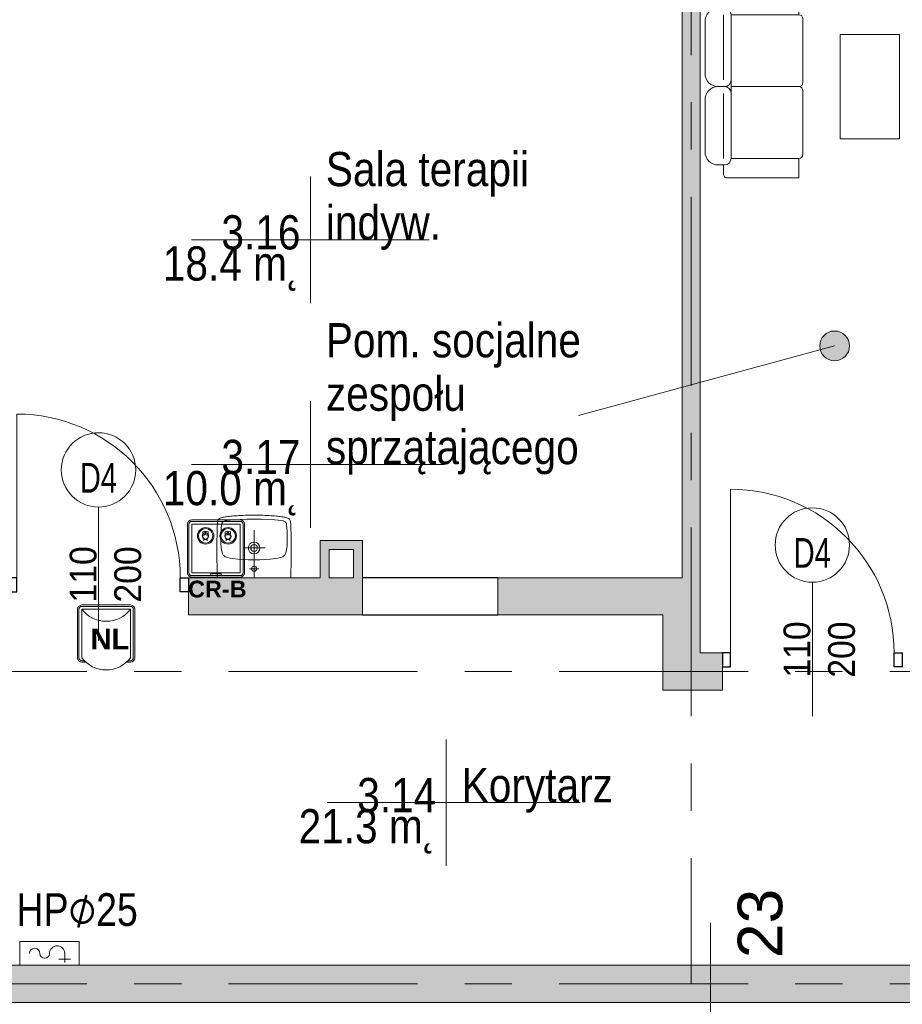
# Model space of a CAD drawing. Header units: centimetres. Extents: x -1737 to 22393, y -8842 to 3838.
# Tile 111 of 167: x -477 to 116, y 2830 to 3491. Entities that reach past the tile are written whole.
import ezdxf

# ---------------------------------------------------------------- set-up
doc = ezdxf.new("R2010")
doc.units = ezdxf.units.CM
doc.linetypes.add('Oś', pattern=[222.25, 127, -31.75, 31.75, -31.75])
for name, color, linetype, lineweight in [('A-ANNO-NOTE', 131, 'Continuous', 13), ('A-AREA-IDEN', 2, 'Continuous', 13), ('A-DETL-GENF', 92, 'Continuous', 9), ('A-DETL-MEDM', 33, 'Continuous', 13), ('A-DOOR', 31, 'Continuous', 13), ('A-WALL', 113, 'Continuous', 13), ('A-WALL-PATT', 111, 'Continuous', 13), ('G-ANNO-TEXT', 231, 'Continuous', 13), ('I-FURN', 30, 'Continuous', 9), ('P-SANR-FIXT', 6, 'Continuous', 9), ('PRZYW_Elementy_inst_przyw', 7, 'Continuous', 9), ('S-GRID', 1, 'Continuous', 13), ('S-GRID-IDEN', 1, 'Continuous', 13)]:
    doc.layers.add(name, color=color, linetype=linetype, lineweight=lineweight)
doc.styles.add('adam', font='arialbd.ttf')
doc.styles.add('Arial', font='arial.ttf', dxfattribs={"width": 0.9, "height": 18})
doc.styles.add('Arial Narrow_6', font='ARIALN.TTF', dxfattribs={"height": 22})
doc.styles.add('Arial_1', font='arial.ttf', dxfattribs={"width": 0.7, "height": 20})
doc.styles.add('Arial_4', font='arial.ttf', dxfattribs={"height": 30})
doc.styles.add('Arial_7', font='arial.ttf', dxfattribs={"width": 0.85, "height": 23})

# ---------------------------------------------------------------- blocks, each defined once
blk = doc.blocks.new('kanapa - kanapa-2220511-3_piętro I __3_90 m_ - stan projektowany')
at = {"layer": 'I-FURN'}
for p, q in [((-61.42, 29.29), (-61.42, -18.9)), ((-48.26, 29.29), (-61.42, 29.29)), ((-48.26, -16.34), (-48.26, 29.29)), ((-2.63, 31.93), (-45.63, 31.93)), ((0, -16.34), (0, 29.29)), ((2.63, 31.93), (45.63, 31.93)), ((61.42, 29.29), (48.26, 29.29)), ((48.26, 29.29), (48.26, -16.34)), ((61.42, -18.9), (61.42, 29.29)), ((0, -16.34), (-48.26, -16.34)), ((48.26, -16.34), (0, -16.34)), ((-52.65, -21.53), (-58.79, -21.53)), ((-52.65, -20.72), (-52.65, -25.11)), ((-48.26, -21.53), (-4.55, -21.53)), ((0, -25.11), (0, -20.72)), ((48.26, -21.53), (4.55, -21.53)), ((52.65, -25.11), (52.65, -20.72)), ((52.65, -21.53), (58.79, -21.53)), ((-43.88, -33.89), (-8.78, -33.89)), ((8.77, -33.89), (43.87, -33.89))]:
    blk.add_line(p, q, dxfattribs=at)
for centre, radius, start, end in [((-45.63, 29.29), 2.63, 90, 180), ((-2.63, 29.29), 2.63, 360, 90), ((2.63, 29.29), 2.63, 90, 180), ((45.63, 29.29), 2.63, 360, 90), ((-58.79, -18.9), 2.63, 180, 270), ((-48.26, -20.72), 4.39, 90, 180), ((-4.39, -20.72), 4.39, 360, 90), ((4.39, -20.72), 4.39, 90, 180), ((48.26, -20.72), 4.39, 360, 90), ((58.79, -18.9), 2.63, 270, 0), ((-43.88, -25.11), 8.77, 180, 270), ((-8.78, -25.11), 8.77, 270, 360), ((8.77, -25.11), 8.77, 180, 270), ((43.87, -25.11), 8.77, 270, 360)]:
    blk.add_arc(centre, radius, start, end, dxfattribs=at)
blk = doc.blocks.new('Blat - Blat-1245948-3_piętro I __3_90 m_ - stan projektowany')
at = {"layer": 'I-FURN'}
for p, q in [((0, 40), (0, 0)), ((70, 40), (0, 40)), ((70, 0), (70, 40)), ((0, 0), (70, 0))]:
    blk.add_line(p, q, dxfattribs=at)
blk = doc.blocks.new('DRZWI 1S - automatyczna etykieta - Drzwi 110-2265631-3_piętro I __3_90 m_ - stan projektowany')
at = {"layer": 'A-DETL-GENF'}
for p, q in [((-60.5, -3), (-55, -3)), ((-60.5, -12.5), (-60.5, -3)), ((-55, -3), (-55, -12.5)), ((55, -3), (60.5, -3)), ((55, -12.5), (55, -3)), ((60.5, -3), (60.5, -12.5)), ((-55, -12.5), (-60.5, -12.5)), ((60.5, -12.5), (55, -12.5))]:
    blk.add_line(p, q, dxfattribs=at)
at = {"layer": 'A-DETL-MEDM', "lineweight": 25}
for p, q in [((-60.5, -12.5), (-60.5, -3)), ((-60.5, -3), (-55, -3)), ((-55, -3), (-55, -12.5)), ((55, -3), (55, -12.5)), ((60.5, -3), (55, -3)), ((60.5, -12.5), (60.5, -3)), ((-55, -12.5), (-60.5, -12.5)), ((55, -12.5), (60.5, -12.5))]:
    blk.add_line(p, q, dxfattribs=at)
at = {"layer": 'A-DOOR'}
blk.add_line((55, -12.5), (55, -122.5), dxfattribs=at)
blk.add_arc((55, -12.5), 110, 180, 270, dxfattribs=at)
blk = doc.blocks.new('Umywalka koło Nova Pro - Pro 50-1894773-3_piętro I __3_90 m_ - stan projektowany')
at = {"layer": 'P-SANR-FIXT'}
for p, q in [((-9.61, 52.82), (-8.94, 53.01)), ((-8.94, 53.01), (-9.61, 52.82)), ((-8.94, 53.01), (-8.25, 53.14)), ((-8.25, 53.14), (-8.94, 53.01)), ((-8.25, 53.14), (-7.5, 53.3)), ((-7.5, 53.3), (-8.25, 53.14)), ((-7.5, 53.3), (-6.73, 53.41)), ((-6.73, 53.41), (-7.5, 53.3)), ((-6.73, 53.41), (-5.93, 53.54)), ((-5.93, 53.54), (-6.73, 53.41)), ((-5.93, 53.54), (-5.1, 53.65)), ((-5.1, 53.65), (-5.93, 53.54)), ((-5.1, 53.65), (-4.2, 53.75)), ((-4.2, 53.75), (-5.1, 53.65)), ((-4.2, 53.75), (-3.27, 53.86)), ((-3.27, 53.86), (-4.2, 53.75)), ((-3.27, 53.86), (-2.28, 53.94)), ((-2.28, 53.94), (-3.27, 53.86)), ((-2.28, 53.94), (-1.24, 54.02)), ((-1.24, 54.02), (-2.28, 53.94)), ((-1.24, 54.02), (-0.15, 54.13)), ((-0.15, 54.13), (-1.24, 54.02)), ((-0.15, 54.13), (1.05, 54.21)), ((1.05, 54.21), (-0.15, 54.13)), ((1.05, 54.21), (2.3, 54.26)), ((2.3, 54.26), (1.05, 54.21)), ((2.3, 54.26), (3.66, 54.34)), ((3.66, 54.34), (2.3, 54.26)), ((3.66, 54.34), (5.12, 54.39)), ((5.12, 54.39), (3.66, 54.34)), ((5.12, 54.39), (6.72, 54.45)), ((6.72, 54.45), (5.12, 54.39)), ((6.72, 54.45), (8.45, 54.47)), ((8.45, 54.47), (6.72, 54.45)), ((8.45, 54.47), (10.4, 54.5)), ((10.4, 54.5), (8.45, 54.47)), ((10.4, 54.5), (14.63, 54.5)), ((14.63, 54.5), (10.4, 54.5)), ((14.63, 54.5), (16.55, 54.47)), ((16.55, 54.47), (14.63, 54.5)), ((16.55, 54.47), (18.31, 54.45)), ((18.31, 54.45), (16.55, 54.47)), ((18.31, 54.45), (19.88, 54.39)), ((19.88, 54.39), (18.31, 54.45)), ((19.88, 54.39), (21.34, 54.34)), ((21.34, 54.34), (19.88, 54.39)), ((21.34, 54.34), (22.7, 54.26)), ((22.7, 54.26), (21.34, 54.34)), ((22.7, 54.26), (23.98, 54.21)), ((23.98, 54.21), (22.7, 54.26)), ((23.98, 54.21), (25.15, 54.13)), ((25.15, 54.13), (23.98, 54.21)), ((25.15, 54.13), (26.24, 54.02)), ((26.24, 54.02), (25.15, 54.13)), ((26.24, 54.02), (27.31, 53.94)), ((27.31, 53.94), (26.24, 54.02)), ((27.31, 53.94), (28.29, 53.86)), ((28.29, 53.86), (27.31, 53.94)), ((28.29, 53.86), (29.23, 53.75)), ((29.23, 53.75), (28.29, 53.86)), ((29.23, 53.75), (30.1, 53.65)), ((30.1, 53.65), (29.23, 53.75)), ((30.1, 53.65), (30.93, 53.54)), ((30.93, 53.54), (30.1, 53.65)), ((30.93, 53.54), (31.76, 53.41)), ((31.76, 53.41), (30.93, 53.54)), ((31.76, 53.41), (32.5, 53.3)), ((32.5, 53.3), (31.76, 53.41)), ((32.5, 53.3), (33.25, 53.14)), ((33.25, 53.14), (32.5, 53.3)), ((33.25, 53.14), (33.97, 53.01)), ((33.97, 53.01), (33.25, 53.14)), ((33.97, 53.01), (34.63, 52.82)), ((34.63, 52.82), (33.97, 53.01)), ((-12.24, 46.11), (-12.22, 46.78)), ((-12.22, 46.78), (-12.19, 47.44)), ((-12.19, 47.44), (-12.16, 48.08)), ((-12.16, 48.08), (-12.14, 48.72)), ((-12.14, 48.72), (-12.08, 49.31)), ((-12.08, 49.31), (-12, 49.87)), ((-12, 49.87), (-11.92, 50.37)), ((-11.92, 50.37), (-11.82, 50.88)), ((-11.82, 50.88), (-11.71, 51.17)), ((-11.6, 51.46), (-11.79, 50.88)), ((-11.71, 51.17), (-11.6, 51.46)), ((-11.6, 51.46), (-11.26, 51.97)), ((-11.26, 51.97), (-11.6, 51.46)), ((-11.26, 51.97), (-10.8, 52.34)), ((-10.8, 52.34), (-11.26, 51.97)), ((-10.8, 52.34), (-10.24, 52.61)), ((-10.24, 52.61), (-10.8, 52.34)), ((-10.24, 52.61), (-9.61, 52.82)), ((-9.61, 52.82), (-10.24, 52.61)), ((-9.53, 46.32), (-9.39, 47.44)), ((-9.39, 47.44), (-9.21, 48.53)), ((-9.21, 48.53), (-9.05, 49.09)), ((-9.05, 49.09), (-8.86, 49.6)), ((-8.86, 49.6), (-8.7, 49.84)), ((-8.7, 49.84), (-8.51, 50.05)), ((-8.51, 50.05), (-8.03, 50.35)), ((-8.03, 50.35), (-7.53, 50.56)), ((-7.53, 50.56), (-6.97, 50.72)), ((-6.97, 50.72), (-5.88, 50.93)), ((-5.88, 50.93), (-3.64, 51.25)), ((-3.64, 51.25), (-1.4, 51.44)), ((-1.4, 51.44), (3.1, 51.68)), ((3.1, 51.68), (7.6, 51.81)), ((7.6, 51.81), (9.86, 51.89)), ((9.86, 51.89), (11.04, 51.92)), ((11.04, 51.92), (11.7, 51.92)), ((11.7, 51.92), (12.5, 51.94)), ((12.5, 51.94), (13.3, 51.92)), ((13.3, 51.92), (13.99, 51.92)), ((13.99, 51.92), (15.14, 51.89)), ((15.14, 51.89), (17.4, 51.81)), ((17.4, 51.81), (21.9, 51.68)), ((21.9, 51.68), (26.4, 51.44)), ((26.4, 51.44), (28.64, 51.25)), ((28.64, 51.25), (30.88, 50.93)), ((30.88, 50.93), (31.97, 50.72)), ((31.97, 50.72), (32.53, 50.56)), ((32.53, 50.56), (33.06, 50.35)), ((33.06, 50.35), (33.54, 50.05)), ((33.54, 50.05), (33.73, 49.84)), ((33.73, 49.84), (33.86, 49.6)), ((33.86, 49.6), (34.07, 49.09)), ((34.07, 49.09), (34.21, 48.53)), ((34.21, 48.53), (34.39, 47.44)), ((34.39, 47.44), (34.53, 46.32)), ((34.63, 52.82), (35.24, 52.61)), ((35.24, 52.61), (34.63, 52.82)), ((35.24, 52.61), (35.8, 52.34)), ((35.8, 52.34), (35.24, 52.61)), ((35.8, 52.34), (36.28, 51.97)), ((36.28, 51.97), (35.8, 52.34)), ((36.28, 51.97), (36.6, 51.46)), ((36.6, 51.46), (36.28, 51.97)), ((36.6, 51.46), (36.82, 50.88)), ((36.82, 50.88), (36.92, 50.37)), ((36.92, 50.37), (37.03, 49.87)), ((37.03, 49.87), (37.08, 49.31)), ((37.08, 49.31), (37.14, 48.72)), ((37.14, 48.72), (37.16, 48.08)), ((37.16, 48.08), (37.19, 47.44)), ((37.19, 47.44), (37.22, 46.78)), ((37.22, 46.78), (37.24, 46.11)), ((-12.43, 38.89), (-12.4, 39.8)), ((-12.4, 40.38), (-12.38, 41.56)), ((-12.4, 39.8), (-12.4, 40.38)), ((-12.38, 41.56), (-12.35, 42.38)), ((-12.35, 43.15), (-12.32, 43.93)), ((-12.35, 42.38), (-12.35, 43.15)), ((-12.32, 43.93), (-12.3, 44.67)), ((-12.3, 44.67), (-12.27, 45.39)), ((-12.27, 45.39), (-12.24, 46.11)), ((-9.84, 39.56), (-9.79, 41.82)), ((-9.79, 41.82), (-9.71, 44.06)), ((-9.71, 44.06), (-9.53, 46.32)), ((12.5, 12.5), (12.5, 44.5)), ((34.53, 46.32), (34.71, 44.06)), ((34.71, 44.06), (34.82, 41.82)), ((34.82, 41.82), (34.84, 39.56)), ((37.24, 46.11), (37.27, 45.39)), ((37.27, 45.39), (37.3, 44.67)), ((37.3, 44.67), (37.32, 43.93)), ((37.32, 43.93), (37.35, 43.15)), ((37.35, 43.15), (37.35, 42.38)), ((37.35, 42.38), (37.38, 41.56)), ((37.38, 41.56), (37.4, 40.38)), ((37.4, 40.38), (37.43, 39.8)), ((37.43, 39.8), (37.43, 38.89)), ((-12.48, 34.31), (-12.46, 35.99)), ((-12.48, 32.63), (-12.48, 34.31)), ((-12.46, 37), (-12.43, 37.96)), ((-12.46, 35.99), (-12.46, 37)), ((-12.43, 37.96), (-12.43, 38.89)), ((-9.76, 35.06), (-9.84, 39.56)), ((-9.74, 34.37), (-9.76, 35.06)), ((-9.71, 34.05), (-9.74, 34.37)), ((-9.69, 33.65), (-9.71, 34.05)), ((-9.61, 32.77), (-9.69, 33.65)), ((34.69, 33.65), (34.63, 32.77)), ((34.71, 34.05), (34.69, 33.65)), ((34.74, 34.37), (34.71, 34.05)), ((34.76, 35.06), (34.74, 34.37)), ((34.84, 39.56), (34.76, 35.06)), ((37.43, 38.89), (37.46, 37.96)), ((37.46, 37.96), (37.46, 37)), ((37.46, 37), (37.48, 35.99)), ((37.48, 35.99), (37.48, 34.31)), ((37.48, 34.31), (37.51, 32.63)), ((-12.51, 30.8), (-12.48, 32.63)), ((-12.48, 28.77), (-12.51, 30.8)), ((-12.48, 26.48), (-12.48, 28.77)), ((-12.45, 23.85), (-12.48, 26.48)), ((-9.37, 31.04), (-9.61, 32.77)), ((-8.91, 29.36), (-9.37, 31.04)), ((-8.62, 28.53), (-8.91, 29.36)), ((-8.19, 27.76), (-8.62, 28.53)), ((-7.93, 27.41), (-8.19, 27.76)), ((-7.61, 27.12), (-7.93, 27.41)), ((-6.89, 26.64), (-7.61, 27.12)), ((-6.09, 26.3), (-6.89, 26.64)), ((20.01, 32.5), (5.01, 32.5)), ((31.89, 26.64), (31.09, 26.3)), ((32.61, 27.12), (31.89, 26.64)), ((32.93, 27.41), (32.61, 27.12)), ((33.19, 27.76), (32.93, 27.41)), ((33.62, 28.53), (33.19, 27.76)), ((33.91, 29.36), (33.62, 28.53)), ((34.37, 31.04), (33.91, 29.36)), ((34.63, 32.77), (34.37, 31.04)), ((37.48, 26.48), (37.45, 23.85)), ((37.51, 28.77), (37.48, 26.48)), ((37.51, 32.63), (37.51, 28.77)), ((-12.4, 20.78), (-12.45, 23.85)), ((-12.32, 17.08), (-12.4, 20.78)), ((-5.24, 26.03), (-6.09, 26.3)), ((-3.53, 25.66), (-5.24, 26.03)), ((-1.83, 25.39), (-3.53, 25.66)), ((1.66, 24.99), (-1.83, 25.39)), ((5.15, 24.7), (1.66, 24.99)), ((8.64, 24.56), (5.15, 24.7)), ((10.37, 24.51), (8.64, 24.56)), ((14.63, 24.51), (10.37, 24.51)), ((16.36, 24.56), (14.63, 24.51)), ((19.88, 24.7), (16.36, 24.56)), ((23.34, 24.99), (19.88, 24.7)), ((26.83, 25.39), (23.34, 24.99)), ((28.56, 25.66), (26.83, 25.39)), ((30.26, 26.03), (28.56, 25.66)), ((31.09, 26.3), (30.26, 26.03)), ((37.4, 20.78), (37.32, 17.08)), ((37.45, 23.85), (37.4, 20.78)), ((-12.19, 12.5), (-12.32, 17.08)), ((15.72, 18.52), (9.46, 18.52)), ((37.32, 17.08), (37.19, 12.5))]:
    blk.add_line(p, q, dxfattribs=at)
for centre, radius in [((12.51, 32.5), 3.92), ((12.51, 32.5), 2.28), ((12.5, 18.52), 1.72)]:
    blk.add_circle(centre, radius, dxfattribs=at)
blk = doc.blocks.new('HYDRANT_PPOZ_SZAFKA_NAŚCIENNA - SUPRON 3-2597370-3_piętro I __3_90 m_ - stan projektowany')
at = {"layer": 'P-SANR-FIXT'}
for p, q in [((31.9, 28.5), (-8.09, 28.5)), ((-8.09, 28.5), (-8.09, 12.5)), ((31.9, 28.5), (-8.09, 28.5)), ((-8.09, 28.5), (-8.09, 12.5)), ((29.28, 28.5), (-1.52, 28.5)), ((31.9, 12.5), (31.9, 28.5)), ((31.9, 12.5), (31.9, 28.5)), ((22.19, 14.3), (22.19, 20.41)), ((22.19, 16.55), (18.33, 16.55)), ((22.19, 16.55), (26.05, 16.55))]:
    blk.add_line(p, q, dxfattribs=at)
for centre, radius, start, end in [((1.98, 20.41), 3.5, 0, 180), ((8.69, 20.41), 3.21, 180, 360), ((17.05, 20.41), 5.14, 360, 180)]:
    blk.add_arc(centre, radius, start, end, dxfattribs=at)
blk = doc.blocks.new('METKA_POMIESZCZENIA2 - Rozbudowana - bez ramki-2396678-3_piętro I __3_90 m_ - stan projektowany')
at = {"layer": 'A-AREA-IDEN'}
for p, q in [((0, 0.425), (0, 0)), ((0.0976, 0), (-0.8, 0)), ((-0.8, 0), (0.9, 0)), ((0, 0), (0, -0.425))]:
    blk.add_line(p, q, dxfattribs=at)
blk = doc.blocks.new('METKA_POMIESZCZENIA2 - Rozbudowana krótka - bez ramki-2403173-3_piętro I __3_90 m_ - stan projektowany')
at = {"layer": 'A-AREA-IDEN'}
for p, q in [((0, 0.425), (0, 0)), ((0.0976, 0), (-0.8, 0)), ((-0.8, 0), (0.8, 0)), ((0, 0), (0, -0.425))]:
    blk.add_line(p, q, dxfattribs=at)
blk = doc.blocks.new('LN-4kB')
for centre in [(0, 9.5), (0, -23.14)]:
    blk.add_arc(centre, 20.48, 217.17501, 322.82499)
at = {"layer": 'PRZYW_Elementy_inst_przyw'}
for p, q in [((16.32, 0), (-16.32, 0)), ((-19.2, -2.88), (-19.2, -35.52)), ((-18.24, -2.88), (-18.24, -35.52)), ((-16.32, -0.96), (16.32, -0.96)), ((18.24, -2.88), (18.24, -35.52)), ((19.2, -35.52), (19.2, -2.88)), ((-16.32, -37.44), (-14.67, -37.44)), ((-16.32, -38.4), (-13.67, -38.4)), ((13.67, -38.4), (16.32, -38.4)), ((14.67, -37.44), (16.32, -37.44))]:
    blk.add_line(p, q, dxfattribs=at)
at = {"layer": 'PRZYW_Elementy_inst_przyw', "color": 7}
for p, q in [((-16.32, -35.52), (-16.32, -2.88)), ((-16.32, -2.88), (16.32, -2.88)), ((16.32, -2.88), (16.32, -35.52))]:
    blk.add_line(p, q, dxfattribs=at)
at = {"layer": 'PRZYW_Elementy_inst_przyw'}
for centre, radius, start, end in [((-16.32, -2.88), 2.88, 90, 180), ((16.32, -2.88), 2.88, 0, 90), ((-16.32, -2.88), 1.92, 90, 180), ((16.32, -2.88), 1.92, 0, 90), ((-16.32, -35.52), 2.88, 180, 270), ((-16.32, -35.52), 1.92, 180, 270), ((16.32, -35.52), 2.88, 270, 0), ((16.32, -35.52), 1.92, 270, 0)]:
    blk.add_arc(centre, radius, start, end, dxfattribs=at)
at = {"layer": 'PRZYW_Elementy_inst_przyw', "color": 150, "lineweight": 5, "insert": (-10.49, -15.87), "char_height": 2.5, "width": 28.6554, "attachment_point": 1, "style": 'adam'}
blk.add_mtext('{\\H5.6x;\\C256;NL}', dxfattribs=at)
blk = doc.blocks.new('Ikona2')
at = {"layer": 'PRZYW_Elementy_inst_przyw'}
h = blk.add_hatch(color=106, dxfattribs=at)
h.dxf.hatch_style = 1
h.paths.add_polyline_path([(0.1, -0.27), (-0.1, -0.27), (-0.1, -0.5), (0.1, -0.5)])
h.paths.add_polyline_path([(0.1, -0.5), (-0.1, -0.5), (-0.1, -0.7), (0.1, -0.7)])
h.paths.add_polyline_path([(0.34, -0.5), (0.1, -0.5), (0.1, -0.7), (0.34, -0.7)])
h.paths.add_polyline_path([(-0.1, -0.5), (-0.34, -0.5), (-0.34, -0.7), (-0.1, -0.7)])
h.paths.add_polyline_path([(0.1, -0.7), (-0.1, -0.7), (-0.1, -0.94), (0.1, -0.94)])
at = {"layer": 'PRZYW_Elementy_inst_przyw', "color": 106}
for p, q in [((-1.58, -1.86), (-1.58, -0.37)), ((1.58, -1.86), (1.58, -0.37))]:
    blk.add_line(p, q, dxfattribs=at)
for points in [[(0.34, -0.5), (0.34, -0.7), (-0.34, -0.7), (-0.34, -0.5)], [(-0.1, -0.27), (0.1, -0.27), (0.1, -0.94), (-0.1, -0.94)]]:
    blk.add_lwpolyline(points, close=True, dxfattribs=at)
for centre, radius, start, end in [((0, -3.55), 3.55, 63.5398, 116.4602), ((0, -2.84), 1.85, 31.7978, 276.8309), ((0.01, -2.9), 1.6, 156.7793, 23.2207), ((0, -6.13), 1.43, 32.8175, 147.1825), ((0, -2.85), 1.65, 89.6447, 89.8927), ((-0.01, -2.84), 1.86, 277.2029, 31.4258)]:
    blk.add_arc(centre, radius, start, end, dxfattribs=at)
at = {"layer": 'PRZYW_Elementy_inst_przyw', "color": 106, "lineweight": 5}
for centre, start, end in [((-1.13, -1.18), 253.1892, 358.3615), ((1.15, -1.18), 181.6385, 286.8108)]:
    blk.add_arc(centre, 1.14, start, end, dxfattribs=at)
blk = doc.blocks.new('Ikona')
at = {"layer": 'PRZYW_Elementy_inst_przyw'}
h = blk.add_hatch(color=1, dxfattribs=at)
h.dxf.hatch_style = 1
h.paths.add_polyline_path([(-1065.97, 3801.31), (-1066.17, 3801.31), (-1066.17, 3801.08), (-1065.97, 3801.08)])
h.paths.add_polyline_path([(-1065.97, 3801.08), (-1066.17, 3801.08), (-1066.17, 3800.87), (-1065.97, 3800.87)])
h.paths.add_polyline_path([(-1065.74, 3801.08), (-1065.97, 3801.08), (-1065.97, 3800.87), (-1065.74, 3800.87)])
h.paths.add_polyline_path([(-1066.17, 3801.08), (-1066.41, 3801.08), (-1066.41, 3800.87), (-1066.17, 3800.87)])
h.paths.add_polyline_path([(-1065.97, 3800.87), (-1066.17, 3800.87), (-1066.17, 3800.64), (-1065.97, 3800.64)])
at = {"layer": 'PRZYW_Elementy_inst_przyw', "color": 1}
for p, q in [((-1067.65, 3799.71), (-1067.65, 3801.21)), ((-1064.49, 3799.71), (-1064.49, 3801.21))]:
    blk.add_line(p, q, dxfattribs=at)
for points in [[(-1065.74, 3801.08), (-1065.74, 3800.87), (-1066.41, 3800.87), (-1066.41, 3801.08)], [(-1066.17, 3801.31), (-1065.97, 3801.31), (-1065.97, 3800.64), (-1066.17, 3800.64)]]:
    blk.add_lwpolyline(points, close=True, dxfattribs=at)
for centre, radius, start, end in [((-1066.07, 3798.74), 1.85, 31.7978, 276.8309), ((-1066.06, 3798.68), 1.6, 156.7793, 23.2207), ((-1066.07, 3798.03), 3.55, 63.5398, 116.4602), ((-1066.07, 3795.45), 1.43, 32.8175, 147.1825), ((-1066.07, 3798.72), 1.65, 89.6447, 89.8927), ((-1066.08, 3798.74), 1.86, 277.2029, 31.4258)]:
    blk.add_arc(centre, radius, start, end, dxfattribs=at)
at = {"layer": 'PRZYW_Elementy_inst_przyw', "color": 1, "lineweight": 5}
for centre, start, end in [((-1067.2, 3800.4), 253.1892, 358.3615), ((-1064.92, 3800.4), 181.6385, 286.8108)]:
    blk.add_arc(centre, 1.14, start, end, dxfattribs=at)
blk = doc.blocks.new('UK4-PPO')
at = {"layer": 'PRZYW_Elementy_inst_przyw'}
for p, q in [((-16.31, 16.29), (-16.31, -16.35)), ((-15.35, 16.29), (-15.35, -16.35)), ((19.21, 19.17), (-13.43, 19.17)), ((-13.43, 18.21), (19.21, 18.21)), ((21.13, 16.29), (21.13, -16.35)), ((22.09, -16.35), (22.09, 16.29)), ((-13.43, -18.27), (19.21, -18.27)), ((-13.43, -19.23), (19.21, -19.23))]:
    blk.add_line(p, q, dxfattribs=at)
at = {"layer": 'PRZYW_Elementy_inst_przyw', "color": 7}
blk.add_lwpolyline([(-13.43, 16.29), (19.21, 16.29), (19.21, -16.35), (-13.43, -16.35)], close=True, dxfattribs=at)
at = {"layer": 'PRZYW_Elementy_inst_przyw', "color": 0}
blk.add_lwpolyline([(-0.6, -16.91), (6.38, -16.91), (6.38, -18.27), (-0.6, -18.27)], close=True, dxfattribs=at)
at = {"layer": 'PRZYW_Elementy_inst_przyw', "lineweight": 5}
for centre, radius in [((-4.07, 8.47), 5.55), ((-4.07, 8.47), 4.87), ((11.05, 8.47), 5.55), ((11.05, 8.47), 4.87)]:
    blk.add_circle(centre, radius, dxfattribs=at)
at = {"layer": 'PRZYW_Elementy_inst_przyw'}
for centre, radius, start, end in [((-13.43, 16.29), 2.88, 90, 180), ((-13.43, 16.29), 1.92, 90, 180), ((19.21, 16.29), 2.88, 0, 90), ((19.21, 16.29), 1.92, 0, 90), ((-13.43, -16.35), 2.88, 180, 270), ((-13.43, -16.35), 1.92, 180, 270), ((19.21, -16.35), 2.88, 270, 0), ((19.21, -16.35), 1.92, 270, 0)]:
    blk.add_arc(centre, radius, start, end, dxfattribs=at)
at = {"layer": 'PRZYW_Elementy_inst_przyw', "lineweight": 5, "xscale": 1.155937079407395, "yscale": 1.155937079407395, "zscale": 1.155937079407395}
for name, p in [('Ikona', (1228.1, -4382.83)), ('Ikona2', (10.92, 11.56))]:
    blk.add_blockref(name, p, dxfattribs=at)
at = {"layer": 'PRZYW_Elementy_inst_przyw', "color": 0, "insert": (0.18, -17.02), "char_height": 1.056, "attachment_point": 1}
blk.add_mtext_dynamic_manual_height_columns('SCHIMA', width=11.8192, gutter_width=12.5, heights=[0], dxfattribs=at)

msp = doc.modelspace()

# ---------------------------------------------------------------- hatches: boundary and pattern name
at = {"layer": 'A-AREA-IDEN'}
h = msp.add_hatch(color=256, dxfattribs=at)
edge = h.paths.add_edge_path(flags=0)
edge.add_arc((70.87, 3272.18), 10, 0, 360)
at = {"layer": 'A-WALL-PATT'}
for points in [[(-19.62, 3103.83), (-19.62, 3511.33), (-31.62, 3511.33), (-31.62, 3103.83), (-20.62, 3103.83)], [(-275.12, 3135.33), (-252.62, 3135.33), (-252.62, 3141.33), (-275.12, 3141.33)], [(-246.62, 3116.33), (-246.62, 3141.33), (-252.62, 3141.33), (-252.62, 3116.33), (-250.12, 3116.33)], [(-275.12, 3116.33), (-269.12, 3116.33), (-269.12, 3135.33), (-275.12, 3135.33), (-275.12, 3122.99)], [(-19.62, 3065.83), (-19.62, 3103.83), (-44.62, 3103.83), (-44.62, 3065.83)]]:
    msp.add_hatch(color=9, dxfattribs=at).paths.add_polyline_path(points, flags=0)
h = msp.add_hatch(color=9, dxfattribs=at)
h.paths.add_polyline_path([(-931.71, 3091.33), (-876.62, 3091.33), (-876.62, 3116.33), (-947.62, 3116.33), (-947.62, 3091.33)], flags=0)
h.paths.add_polyline_path([(-544.17, 3091.33), (-484.62, 3091.33), (-484.62, 3116.33), (-629.62, 3116.33), (-629.62, 3091.33)], flags=0)
h.paths.add_polyline_path([(-755.62, 3091.33), (-730.62, 3091.33), (-730.62, 3116.33), (-755.62, 3116.33), (-755.62, 3097.17)], flags=0)
h.paths.add_polyline_path([(-363.62, 3091.33), (-246.62, 3091.33), (-246.62, 3116.33), (-363.62, 3116.33), (-363.62, 3097.17)], flags=0)
h.paths.add_polyline_path([(-155.62, 3091.33), (-44.62, 3091.33), (-44.62, 3103.83), (-31.62, 3103.83), (-31.62, 3116.33), (-155.62, 3116.33), (-155.62, 3097.17)], flags=0)
h = msp.add_hatch(color=9, dxfattribs=at)
h.paths.add_polyline_path([(139.88, 3040.83), (288.88, 3040.83), (288.88, 3065.83), (139.88, 3065.83)], flags=0)
h.paths.add_polyline_path([(-44.62, 3040.83), (-4.62, 3040.83), (-4.62, 3065.83), (-44.62, 3065.83)], flags=0)
h.paths.add_polyline_path([(403.43, 3040.83), (569.38, 3040.83), (569.38, 3065.83), (389.88, 3065.83), (389.88, 3040.83)], flags=0)
at = {"layer": 'A-WALL-PATT', "lineweight": 5}
h = msp.add_hatch(color=254, dxfattribs=at)
h.paths.add_polyline_path([(204.29, 2830.83), (347.38, 2830.83), (347.38, 2855.83), (-567.62, 2855.83), (-567.62, 2830.83), (-92.69, 2830.83)], flags=0)
h.paths.add_polyline_path([(542.38, 2830.83), (542.38, 2855.83), (498.38, 2855.83), (498.38, 2830.83), (528.09, 2830.83)], flags=0)

# ---------------------------------------------------------------- linework, layer by layer
at = {"layer": 'A-ANNO-NOTE'}
for p, q in [((-424.12, 3073.83), (-424.12, 3163.83)), ((-424.12, 3073.83), (-424.12, 3163.83)), ((55.88, 3023.33), (55.88, 3113.33)), ((55.88, 3023.33), (55.88, 3113.33))]:
    msp.add_line(p, q, dxfattribs=at)
for centre in [(-424.12, 3188.83), (55.88, 3138.33)]:
    msp.add_circle(centre, 25, dxfattribs=at)
at = {"layer": 'A-AREA-IDEN'}
msp.add_line((70.87, 3272.18), (-101.41, 3225.46), dxfattribs=at)
msp.add_circle((70.87, 3272.18), 10, dxfattribs=at)
at = {"layer": 'A-WALL', "lineweight": 9}
for p, q in [((-31.62, 3511.33), (-31.62, 3116.33)), ((-19.62, 3065.83), (-19.62, 3511.33)), ((-246.62, 3141.33), (-275.12, 3141.33)), ((-275.12, 3141.33), (-275.12, 3116.33)), ((-246.62, 3116.33), (-246.62, 3141.33)), ((-269.12, 3135.33), (-252.62, 3135.33)), ((-269.12, 3116.33), (-269.12, 3135.33)), ((-252.62, 3135.33), (-252.62, 3116.33)), ((-275.12, 3116.33), (-363.62, 3116.33)), ((-252.62, 3116.33), (-269.12, 3116.33)), ((-31.62, 3116.33), (-155.62, 3116.33)), ((-363.62, 3106.83), (-363.62, 3091.33)), ((-363.62, 3091.33), (-246.62, 3091.33)), ((-155.62, 3091.33), (-44.62, 3091.33)), ((-44.62, 3091.33), (-44.62, 3040.83)), ((-4.62, 3065.83), (-19.62, 3065.83)), ((-4.62, 3040.83), (-4.62, 3056.33)), ((-44.62, 3040.83), (-4.62, 3040.83)), ((347.38, 2855.83), (-499.62, 2855.83)), ((347.38, 2830.83), (-657.62, 2830.83))]:
    msp.add_line(p, q, dxfattribs=at)
at = {"layer": 'A-WALL'}
for p, q in [((-246.62, 3091.33), (-246.62, 3116.33)), ((-155.62, 3116.33), (-155.62, 3091.33))]:
    msp.add_line(p, q, dxfattribs=at)
at = {"layer": 'A-WALL', "color": 250, "lineweight": 25}
for p, q in [((-155.62, 3116.33), (-246.62, 3116.33)), ((-246.62, 3091.33), (-155.62, 3091.33))]:
    msp.add_line(p, q, dxfattribs=at)
at = {"layer": 'S-GRID', "linetype": 'Oś'}
for p, q in [((-25.62, 3816.92), (-25.62, 2843.33)), ((-1225.62, 3053.33), (1897.1, 3053.33)), ((-12.62, 2884.27), (-12.62, 27.13)), ((-1225.62, 2843.33), (1859.41, 2843.33))]:
    msp.add_line(p, q, dxfattribs=at)

# ---------------------------------------------------------------- block references
at = {"layer": 'A-AREA-IDEN', "xscale": 99.99999999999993, "yscale": 99.99999999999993, "zscale": 99.99999999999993}
msp.add_blockref('METKA_POMIESZCZENIA2 - Rozbudowana krótka - bez ramki-2403173-3_piętro I __3_90 m_ - stan projektowany', (-281.67, 3343.47), dxfattribs=at)
at = {"layer": 'A-AREA-IDEN', "color": 0, "xscale": 99.99999999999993, "yscale": 99.99999999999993, "zscale": 99.99999999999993}
for p in [(-281.67, 3192.46), (-190.34, 2965.18)]:
    msp.add_blockref('METKA_POMIESZCZENIA2 - Rozbudowana - bez ramki-2396678-3_piętro I __3_90 m_ - stan projektowany', p, dxfattribs=at)
at = {"layer": 'A-DOOR', "rotation": 180}
for p in [(-424.12, 3103.83), (55.88, 3053.33)]:
    msp.add_blockref('DRZWI 1S - automatyczna etykieta - Drzwi 110-2265631-3_piętro I __3_90 m_ - stan projektowany', p, dxfattribs=at)
at = {"layer": 'I-FURN'}
for name, p, rotation in [('kanapa - kanapa-2220511-3_piętro I __3_90 m_ - stan projektowany', (17.59, 3446.46), 270), ('Blat - Blat-1245948-3_piętro I __3_90 m_ - stan projektowany', (74.52, 3481.46), 269.9999999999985)]:
    msp.add_blockref(name, p, dxfattribs=dict(at, rotation=rotation))
at = {"layer": 'P-SANR-FIXT'}
for name, p in [('Umywalka koło Nova Pro - Pro 50-1894773-3_piętro I __3_90 m_ - stan projektowany', (-332.03, 3103.83)), ('HYDRANT_PPOZ_SZAFKA_NAŚCIENNA - SUPRON 3-2597370-3_piętro I __3_90 m_ - stan projektowany', (-469.03, 2843.33))]:
    msp.add_blockref(name, p, dxfattribs=at)
at = {"layer": 'PRZYW_Elementy_inst_przyw'}
ref = msp.add_blockref('UK4-PPO', (-348, 3136), dxfattribs=at)
ref.add_attrib('NAZWA', 'CR-B', (-363.88, 3103.09), dxfattribs={"color": 7, "linetype": 'Continuous', "lineweight": -3, "height": 11.25, "style": 'adam'})
at = {"layer": 'PRZYW_Elementy_inst_przyw', "color": 252, "lineweight": 5}
msp.add_blockref('LN-4kB', (-419, 3098), dxfattribs=at)

# ---------------------------------------------------------------- texts
at = {"layer": 'A-ANNO-NOTE', "lineweight": 211, "char_height": 20, "width": 25.97, "attachment_point": 5, "line_spacing_factor": 0.936439, "style": 'Arial_1'}
for insert in [(-424.19, 3183.53), (55.81, 3133.03)]:
    msp.add_mtext('\\pxqc,t4.445,8.89,13.335,17.78,22.225,26.67,31.115,35.56,40.005,44.45,48.895,53.34,57.785,62.23,66.675,71.12,75.565,80.01,84.455,88.9,93.345,97.79,102.235,106.68,111.125,115.57,120.015,124.46,128.905,133.35,137.795,142.24;{D4}', dxfattribs=dict(at, insert=insert))
at = {"layer": 'A-ANNO-NOTE', "lineweight": 211, "char_height": 18, "width": 38.07, "attachment_point": 5, "rotation": 90, "line_spacing_factor": 0.936439, "style": 'Arial'}
for s, insert in [('\\pxqc,t6.35,12.7,19.05,25.4,31.75,38.1,44.45,50.8,57.15,63.5,69.85,76.2,82.55,88.9,95.25,101.6,107.95,114.3,120.65,127,133.35,139.7,146.05,152.4,158.75,165.1,171.45,177.8,184.15,190.5,196.85,203.2;{110}', (-434.36, 3118.61)), ('\\pxqc,t6.35,12.7,19.05,25.4,31.75,38.1,44.45,50.8,57.15,63.5,69.85,76.2,82.55,88.9,95.25,101.6,107.95,114.3,120.65,127,133.35,139.7,146.05,152.4,158.75,165.1,171.45,177.8,184.15,190.5,196.85,203.2;{200}', (-404.36, 3118.52)), ('\\pxqc,t6.35,12.7,19.05,25.4,31.75,38.1,44.45,50.8,57.15,63.5,69.85,76.2,82.55,88.9,95.25,101.6,107.95,114.3,120.65,127,133.35,139.7,146.05,152.4,158.75,165.1,171.45,177.8,184.15,190.5,196.85,203.2;{200}', (-404.36, 3118.52)), ('\\pxqc,t6.35,12.7,19.05,25.4,31.75,38.1,44.45,50.8,57.15,63.5,69.85,76.2,82.55,88.9,95.25,101.6,107.95,114.3,120.65,127,133.35,139.7,146.05,152.4,158.75,165.1,171.45,177.8,184.15,190.5,196.85,203.2;{110}', (45.64, 3068.11)), ('\\pxqc,t6.35,12.7,19.05,25.4,31.75,38.1,44.45,50.8,57.15,63.5,69.85,76.2,82.55,88.9,95.25,101.6,107.95,114.3,120.65,127,133.35,139.7,146.05,152.4,158.75,165.1,171.45,177.8,184.15,190.5,196.85,203.2;{200}', (75.64, 3068.02)), ('\\pxqc,t6.35,12.7,19.05,25.4,31.75,38.1,44.45,50.8,57.15,63.5,69.85,76.2,82.55,88.9,95.25,101.6,107.95,114.3,120.65,127,133.35,139.7,146.05,152.4,158.75,165.1,171.45,177.8,184.15,190.5,196.85,203.2;{200}', (75.64, 3068.02))]:
    msp.add_mtext(s, dxfattribs=dict(at, insert=insert))
at = {"layer": 'A-AREA-IDEN', "color": 0, "char_height": 23, "line_spacing_factor": 0.936439, "style": 'Arial_7'}
for s, insert, width, attachment_point in [('\\pxt3.69565,7.3913,11.08696,14.78261,18.47826,22.17391,25.86957,29.56522,33.26087,36.95652,40.65217,44.34783,48.04348,51.73913,55.43478,59.13043,62.82609,66.52174,70.21739,73.91304,77.6087,81.30435,85,88.69565,92.3913,96.08696,99.78261,103.47826,107.17391,110.86957,114.56522,118.26087;{Sala terapii\\Pindyw.}', (-271.24, 3336.69), 134.98, 7), ('\\pxqr,t3.69565,7.3913,11.08696,14.78261,18.47826,22.17391,25.86957,29.56522,33.26087,36.95652,40.65217,44.34783,48.04348,51.73913,55.43478,59.13043,62.82609,66.52174,70.21739,73.91304,77.6087,81.30435,85,88.69565,92.3913,96.08696,99.78261,103.47826,107.17391,110.86957,114.56522,118.26087;{3.16}', (-288.32, 3336.69), 52.87, 9), ('\\pt84.99995,169.9999,255.00008,340.00003,424.99998,509.99993,595.00011,680.00006,765.00001,849.99996,934.99991,1020.00009,1105.00004,1189.99999,1274.99994,1359.99989,1445.00007,1530.00002,1614.99997,1699.99992,1785.0001,1870.00005,1955,2039.99995,2124.9999,2210.00008,2295.00003,2379.99998,2464.99993,2550.00011,2635.00006,2720.00001;18.4 m˛', (-288.32, 3339.08), 91.63, 3), ('\\pt84.99995,169.9999,255.00008,340.00003,424.99998,509.99993,595.00011,680.00006,765.00001,849.99996,934.99991,1020.00009,1105.00004,1189.99999,1274.99994,1359.99989,1445.00007,1530.00002,1614.99997,1699.99992,1785.0001,1870.00005,1955,2039.99995,2124.9999,2210.00008,2295.00003,2379.99998,2464.99993,2550.00011,2635.00006,2720.00001;Pom. socjalne\\Pzespołu\\Psprzątającego', (-271.24, 3185.68), 169.83, 7), ('\\pxqr,t3.69565,7.3913,11.08696,14.78261,18.47826,22.17391,25.86957,29.56522,33.26087,36.95652,40.65217,44.34783,48.04348,51.73913,55.43478,59.13043,62.82609,66.52174,70.21739,73.91304,77.6087,81.30435,85,88.69565,92.3913,96.08696,99.78261,103.47826,107.17391,110.86957,114.56522,118.26087;{3.17}', (-288.32, 3185.68), 52.87, 9), ('\\pt84.99995,169.9999,255.00008,340.00003,424.99998,509.99993,595.00011,680.00006,765.00001,849.99996,934.99991,1020.00009,1105.00004,1189.99999,1274.99994,1359.99989,1445.00007,1530.00002,1614.99997,1699.99992,1785.0001,1870.00005,1955,2039.99995,2124.9999,2210.00008,2295.00003,2379.99998,2464.99993,2550.00011,2635.00006,2720.00001;10.0 m˛', (-288.32, 3188.07), 91.63, 3), ('\\pxqr,t3.69565,7.3913,11.08696,14.78261,18.47826,22.17391,25.86957,29.56522,33.26087,36.95652,40.65217,44.34783,48.04348,51.73913,55.43478,59.13043,62.82609,66.52174,70.21739,73.91304,77.6087,81.30435,85,88.69565,92.3913,96.08696,99.78261,103.47826,107.17391,110.86957,114.56522,118.26087;{3.14}', (-196.99, 2958.4), 52.87, 9), ('\\pxt3.69565,7.3913,11.08696,14.78261,18.47826,22.17391,25.86957,29.56522,33.26087,36.95652,40.65217,44.34783,48.04348,51.73913,55.43478,59.13043,62.82609,66.52174,70.21739,73.91304,77.6087,81.30435,85,88.69565,92.3913,96.08696,99.78261,103.47826,107.17391,110.86957,114.56522,118.26087;{Korytarz}', (-179.91, 2958.4), 100.64, 7), ('\\pt84.99995,169.9999,255.00008,340.00003,424.99998,509.99993,595.00011,680.00006,765.00001,849.99996,934.99991,1020.00009,1105.00004,1189.99999,1274.99994,1359.99989,1445.00007,1530.00002,1614.99997,1699.99992,1785.0001,1870.00005,1955,2039.99995,2124.9999,2210.00008,2295.00003,2379.99998,2464.99993,2550.00011,2635.00006,2720.00001;21.3 m˛', (-196.99, 2960.79), 91.63, 3)]:
    msp.add_mtext(s, dxfattribs=dict(at, insert=insert, width=width, attachment_point=attachment_point))
at = {"layer": 'G-ANNO-TEXT', "color": 7, "insert": (-479.26, 2904.26), "char_height": 22, "width": 88.88, "attachment_point": 1, "line_spacing_factor": 0.949189, "style": 'Arial Narrow_6'}
msp.add_mtext('\\pt127.00006,253.9999,380.99996,508.00002,635.00008,761.99992,888.99998,1016.00004,1143.0001,1269.99994,1397,1524.00006,1650.9999,1777.99996,1905.00002,2032.00008,2158.99992,2285.99998,2413.00004,2540.0001,2666.99994,2794,2921.00006,3047.9999,3174.99996,3302.00002,3429.00008,3555.99992,3682.99998,3810.00004,3937.0001,4063.99994;HP{\\fSegoe UI Symbol|b0|i0|c0|p34;⌀}25', dxfattribs=at)
at = {"layer": 'S-GRID-IDEN', "insert": (20.88, 2883.93), "char_height": 30, "width": 48.3, "attachment_point": 5, "rotation": 90, "line_spacing_factor": 0.936439, "style": 'Arial_4'}
msp.add_mtext('\\pxqc,t4.23333,8.46667,12.7,16.93333,21.16667,25.4,29.63333,33.86667,38.1,42.33333,46.56667,50.8,55.03333,59.26667,63.5,67.73333,71.96667,76.2,80.43333,84.66667,88.9,93.13333,97.36667,101.6,105.83333,110.06667,114.3,118.53333,122.76667,127,131.23333,135.46667;{23}', dxfattribs=at)

doc.saveas('drawing.dxf')
